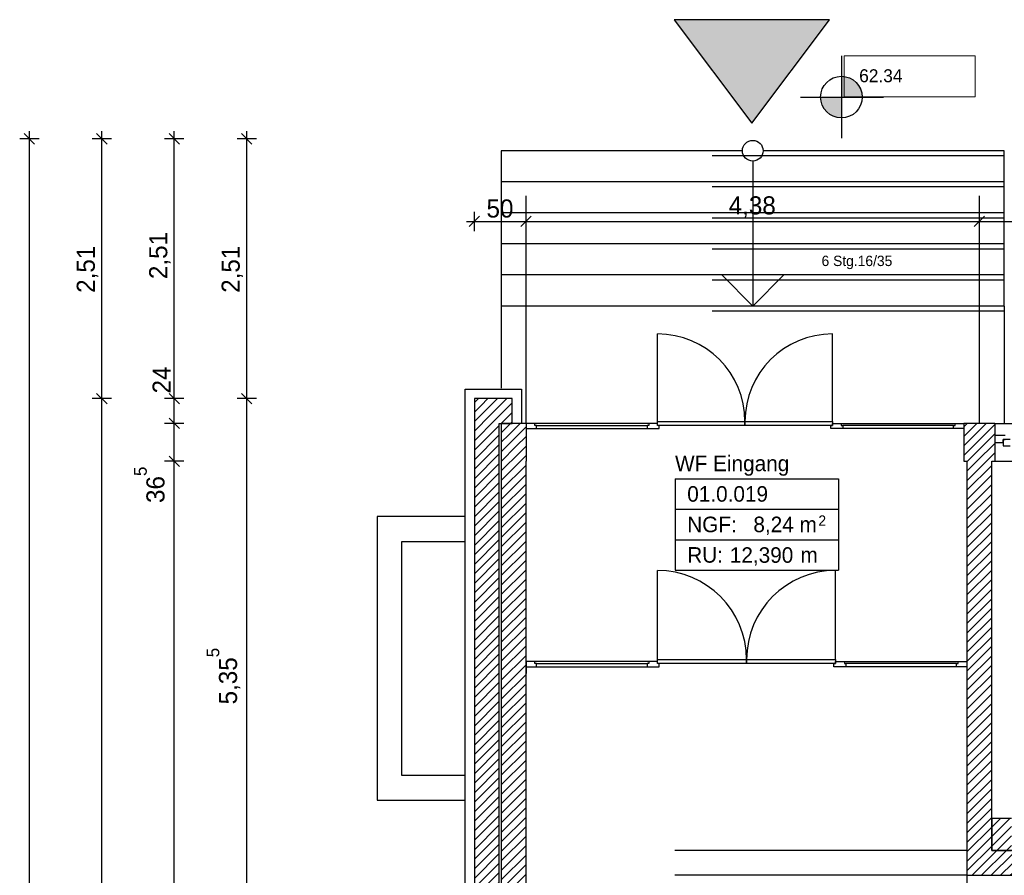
# Model space of a CAD drawing. Extents: x -28.8 to 50.4, y -5.6 to 85.1.
# Tile 11 of 29: x -4.4 to 5.1, y 37.3 to 45.5. Entities that reach past the tile are written whole.
import ezdxf

# ---------------------------------------------------------------- set-up
doc = ezdxf.new("R2010")
doc.units = 0
doc.header["$MEASUREMENT"] = 0
for name, pattern in [('Strichlinie', [0.005644, 0.002822, -0.002822]), ('Strichpunktlinie', [0.006703, 0.003528, -0.001764, 0, -0.001411]), ('Wipeout_Contour', [1, 0, -1])]:
    doc.linetypes.add(name, pattern=pattern)
for name, color, linetype in [('0._EG_2_0', 7, 'Continuous'), ('0._EG_2_P_BM_AUSSEN', 7, 'Continuous'), ('0._EG_2_P_ZE_ACHSEN', 7, 'Continuous'), ('0._EG_2_P_ZE_SYMBOL', 7, 'Continuous'), ('0._EG_2_P_ZE_TEXT', 7, 'Continuous'), ('0._EG_2_R_NT_HIDDEN', 7, 'Continuous'), ('0._EG_2_R_NT_INNENWAND', 7, 'Continuous'), ('0._EG_2_R_NT_TREPPE', 7, 'Continuous'), ('0._EG_2_R_TR_AUSSENWAND', 7, 'Continuous'), ('0._EG_2_R_TR_INNENWAND', 7, 'Continuous'), ('0._EG_2_R_TR_UNTERZUG', 7, 'Continuous'), ('0._EG_2_Räume', 7, 'Continuous')]:
    doc.layers.add(name, color=color, linetype=linetype)
doc.styles.add('ERSTELLTER_STIL_1', font='txt')
doc.styles.add('ERSTELLTER_STIL_2', font='txt')
pattern_1 = [(45, (0, 0), (-0.04596194, 0.04596194), [])]

msp = doc.modelspace()

# ---------------------------------------------------------------- hatches: boundary and pattern name
at = {"layer": '0._EG_2_P_ZE_SYMBOL', "linetype": 'Continuous', "ltscale": 1000}
for points in [[(1.9313, 45.526), (3.4313, 45.526), (2.6813, 44.526)], [(3.7489, 44.7783, 0.414214), (3.548, 44.9792), (3.548, 44.7783)], [(3.548, 44.5774), (3.548, 44.7783), (3.3472, 44.7783, 0.414214)]]:
    msp.add_hatch(color=256, dxfattribs=at).paths.add_polyline_path(points, flags=0)
at = {"layer": '0._EG_2_R_NT_INNENWAND', "linetype": 'Continuous', "ltscale": 1000}
h = msp.add_hatch(dxfattribs=at)
h.set_pattern_fill('MW_Kalksandstein_0002', color=256, style=0, pattern_type=2)
h.set_pattern_definition(pattern_1)
h.paths.add_polyline_path([(5.1913, 37.5), (5.1913, 37.81), (5.0013, 37.81), (5.0013, 37.5)], flags=0)
at = {"layer": '0._EG_2_R_TR_AUSSENWAND', "linetype": 'Continuous', "ltscale": 1000}
h = msp.add_hatch(dxfattribs=at)
h.set_pattern_fill('MW_Kalksandstein_0002', color=256, style=0, pattern_type=2)
h.set_pattern_definition(pattern_1)
h.paths.add_polyline_path([(0.0013, 41.865), (0.0013, 36.51), (0.1163, 36.51), (0.1863, 36.51), (0.2413, 36.51), (0.2413, 41.625)], flags=0)
h = msp.add_hatch(dxfattribs=at)
h.set_pattern_fill('MW_Kalksandstein_0002', color=256, style=0, pattern_type=2)
h.set_pattern_definition(pattern_1)
h.paths.add_polyline_path([(0.2413, 41.625), (0.3663, 41.625), (0.3663, 41.865), (0.0013, 41.865)], flags=0)
h = msp.add_hatch(dxfattribs=at)
h.set_pattern_fill('MW_Kalksandstein_0002', color=256, style=0, pattern_type=2)
h.set_pattern_definition(pattern_1)
h.paths.add_polyline_path([(0.2613, 41.625), (0.5013, 41.26), (0.5013, 41.575), (0.5013, 41.625)], flags=0)
h = msp.add_hatch(dxfattribs=at)
h.set_pattern_fill('MW_Kalksandstein_0002', color=256, style=0, pattern_type=2)
h.set_pattern_definition(pattern_1)
h.paths.add_polyline_path([(4.7313, 41.575), (4.7313, 41.26), (5.03, 41.26), (5.03, 41.44), (5.03, 41.51), (5.03, 41.625), (4.7313, 41.625)], flags=0)
at = {"layer": '0._EG_2_R_TR_INNENWAND', "linetype": 'Continuous', "ltscale": 1000}
h = msp.add_hatch(dxfattribs=at)
h.set_pattern_fill('MW_Kalksandstein_0002', color=256, style=0, pattern_type=2)
h.set_pattern_definition(pattern_1)
h.paths.add_polyline_path([(4.7613, 41.26), (4.7613, 37.26), (5.0013, 37.5), (5.0013, 41.26)], flags=0)
h = msp.add_hatch(dxfattribs=at)
h.set_pattern_fill('MW_Kalksandstein_0002', color=256, style=0, pattern_type=2)
h.set_pattern_definition(pattern_1)
h.paths.add_polyline_path([(5.0013, 37.5), (4.7613, 37.26), (5.2, 37.26), (5.2, 37.5)], flags=0)

# ---------------------------------------------------------------- linework, layer by layer
at = {"layer": '0._EG_2_0', "linetype": 'Continuous', "ltscale": 1000}
for p, q in [((0.5013, 41.625), (0.5013, 41.575)), ((4.7313, 41.625), (4.7313, 41.575)), ((5.03, 41.625), (5.03, 41.51)), ((0.5013, 41.575), (0.5013, 41.26)), ((4.7313, 41.575), (4.7313, 41.26)), ((5.03, 41.51), (5.03, 41.44)), ((5.03, 41.44), (5.03, 41.26)), ((0.5013, 39.325), (0.5013, 39.275)), ((4.7613, 39.325), (4.7613, 39.275)), ((0.5013, 39.275), (0.5013, 39.21)), ((4.7613, 39.275), (4.7613, 39.21))]:
    msp.add_line(p, q, dxfattribs=at)
at = {"layer": '0._EG_2_P_BM_AUSSEN', "linetype": 'Continuous', "ltscale": 1000}
for p, q in [((-4.2987, 44.375), (-4.2987, 44.45)), ((-3.5987, 44.375), (-3.5987, 44.45)), ((-2.8987, 44.375), (-2.8987, 44.45)), ((-2.1987, 44.375), (-2.1987, 44.45)), ((-4.2049, 44.375), (-4.3924, 44.375)), ((-4.2487, 44.325), (-4.3487, 44.425)), ((-4.2987, 0), (-4.2987, 44.375)), ((-3.5049, 44.375), (-3.6924, 44.375)), ((-3.5487, 44.325), (-3.6487, 44.425)), ((-3.5987, 41.865), (-3.5987, 44.375)), ((-2.8049, 44.375), (-2.9924, 44.375)), ((-2.8487, 44.325), (-2.9487, 44.425)), ((-2.8987, 41.865), (-2.8987, 44.375)), ((-2.1049, 44.375), (-2.2924, 44.375)), ((-2.1487, 44.325), (-2.2487, 44.425)), ((-2.1987, 41.865), (-2.1987, 44.375)), ((-0.0737, 43.5772), (0.0013, 43.5772)), ((0.0513, 43.6272), (-0.0487, 43.5272)), ((0.0013, 43.4834), (0.0013, 43.6709)), ((0.0013, 43.5772), (0.5013, 43.5772)), ((0.5513, 43.6272), (0.4513, 43.5272)), ((0.5013, 43.4834), (0.5013, 43.6709)), ((0.5013, 43.5772), (4.8813, 43.5772)), ((4.9313, 43.6272), (4.8313, 43.5272)), ((4.8813, 43.4834), (4.8813, 43.6709)), ((4.8813, 43.5772), (9.3813, 43.5772)), ((-3.5049, 41.865), (-3.6924, 41.865)), ((-3.6487, 41.915), (-3.5487, 41.815)), ((-3.5987, 26.98), (-3.5987, 41.865)), ((-2.8049, 41.865), (-2.9924, 41.865)), ((-2.9487, 41.915), (-2.8487, 41.815)), ((-2.8987, 41.625), (-2.8987, 41.865)), ((-2.1049, 41.865), (-2.2924, 41.865)), ((-2.2487, 41.915), (-2.1487, 41.815)), ((-2.1987, 36.51), (-2.1987, 41.865)), ((-2.9487, 41.675), (-2.8487, 41.575)), ((-2.8049, 41.625), (-2.9924, 41.625)), ((-2.8987, 41.26), (-2.8987, 41.625)), ((-2.9487, 41.31), (-2.8487, 41.21)), ((-2.8049, 41.26), (-2.9924, 41.26)), ((-2.8987, 31.5), (-2.8987, 41.26))]:
    msp.add_line(p, q, dxfattribs=at)
at = {"layer": '0._EG_2_P_ZE_ACHSEN', "linetype": 'Strichpunktlinie', "ltscale": 1000}
msp.add_line((4.8813, 41.625), (4.8813, 43.8233), dxfattribs=at)
at = {"layer": '0._EG_2_P_ZE_SYMBOL', "linetype": 'Continuous', "ltscale": 1000}
for p, q in [((1.9313, 45.526), (2.6813, 44.526)), ((3.4313, 45.526), (1.9313, 45.526)), ((2.6813, 44.526), (3.4313, 45.526)), ((3.548, 45.1777), (3.548, 44.3816)), ((3.1536, 44.7783), (3.9532, 44.7783))]:
    msp.add_line(p, q, dxfattribs=at)
at = {"layer": '0._EG_2_P_ZE_SYMBOL', "color": 255, "linetype": 'Continuous', "lineweight": 18, "ltscale": 1000}
for p, q in [((4.8418, 45.1758), (3.5732, 45.1758)), ((3.5732, 45.1758), (3.5732, 44.7794)), ((4.8418, 44.7794), (4.8418, 45.1758)), ((3.548, 44.9792), (3.548, 44.7783)), ((3.548, 44.7783), (3.3472, 44.7783)), ((3.548, 44.7783), (3.7489, 44.7783)), ((3.548, 44.5774), (3.548, 44.7783)), ((3.5732, 44.7794), (4.8418, 44.7794))]:
    msp.add_line(p, q, dxfattribs=at)
at = {"layer": '0._EG_2_P_ZE_SYMBOL', "linetype": 'Continuous', "ltscale": 1000}
msp.add_circle((3.548, 44.7783), 0.2009, dxfattribs=at)
at = {"layer": '0._EG_2_P_ZE_SYMBOL', "color": 255, "linetype": 'Continuous', "lineweight": 18, "ltscale": 1000}
for start, end in [(0, 90), (180, 270)]:
    msp.add_arc((3.548, 44.7783), 0.2009, start, end, dxfattribs=at)
at = {"layer": '0._EG_2_R_NT_HIDDEN', "linetype": 'Continuous', "ltscale": 1000}
for p, q in [((-0.0987, 40.725), (-0.9387, 40.725)), ((-0.9387, 40.725), (-0.9387, 37.985)), ((-0.6987, 38.225), (-0.6987, 40.485)), ((-0.6987, 40.485), (-0.0987, 40.485)), ((-0.0987, 38.225), (-0.6987, 38.225)), ((-0.9387, 37.985), (-0.0987, 37.985))]:
    msp.add_line(p, q, dxfattribs=at)
at = {"layer": '0._EG_2_R_NT_INNENWAND', "linetype": 'Continuous', "ltscale": 1000}
for p, q in [((5.1913, 37.81), (5.0013, 37.81)), ((5.0013, 37.81), (5.0013, 37.5)), ((5.0013, 37.5), (5.1913, 37.5))]:
    msp.add_line(p, q, dxfattribs=at)
at = {"layer": '0._EG_2_R_NT_TREPPE', "linetype": 'Continuous', "ltscale": 1000}
for p, q in [((0.2613, 44.26), (0.2613, 41.965)), ((2.5913, 44.26), (0.2613, 44.26)), ((5.1213, 44.26), (2.7913, 44.26)), ((5.1213, 42.76), (5.1213, 44.26)), ((2.6913, 44.16), (2.6913, 42.76)), ((5.1213, 43.96), (0.2613, 43.96)), ((5.1213, 43.66), (0.2613, 43.66)), ((5.1213, 43.36), (0.2613, 43.36)), ((5.1213, 43.06), (0.2613, 43.06)), ((2.6913, 42.76), (2.3913, 43.06)), ((2.6913, 42.76), (2.9913, 43.06)), ((5.1213, 42.76), (0.2613, 42.76)), ((5.1213, 42.76), (5.1213, 41.625))]:
    msp.add_line(p, q, dxfattribs=at)
at = {"layer": '0._EG_2_R_NT_TREPPE', "linetype": 'Strichlinie', "ltscale": 1000}
for p, q in [((5.1213, 44.21), (0.2613, 44.21)), ((5.1213, 43.91), (0.2613, 43.91)), ((5.1213, 43.61), (0.2613, 43.61)), ((5.1213, 43.31), (0.2613, 43.31)), ((5.1213, 43.01), (0.2613, 43.01)), ((5.1213, 42.71), (0.2613, 42.71))]:
    msp.add_line(p, q, dxfattribs=at)
at = {"layer": '0._EG_2_R_NT_TREPPE', "linetype": 'Continuous', "ltscale": 1000}
msp.add_circle((2.6913, 44.26), 0.1, dxfattribs=at)
at = {"layer": '0._EG_2_R_TR_AUSSENWAND', "linetype": 'Continuous', "ltscale": 1000}
for p, q in [((-0.0887, 41.955), (0.4563, 41.955)), ((-0.0887, 36.42), (-0.0887, 41.955)), ((0.0013, 41.865), (0.0013, 36.51)), ((0.3663, 41.865), (0.0013, 41.865)), ((0.3663, 41.625), (0.3663, 41.865)), ((0.2413, 36.51), (0.2413, 41.625)), ((0.2413, 41.625), (0.3663, 41.625)), ((0.5013, 41.625), (0.2613, 41.625)), ((0.2613, 41.625), (0.2613, 36.51)), ((5.03, 41.625), (4.7313, 41.625)), ((5.03, 41.625), (9.23, 41.625)), ((0.5013, 36.51), (0.5013, 41.26)), ((4.7313, 41.26), (4.7613, 41.26)), ((5.0013, 41.26), (5.03, 41.26)), ((5.03, 41.26), (9.23, 41.26))]:
    msp.add_line(p, q, dxfattribs=at)
at = {"layer": '0._EG_2_R_TR_INNENWAND', "linetype": 'Continuous', "ltscale": 1000}
for p, q in [((4.7613, 41.26), (4.7613, 39.325)), ((5.0013, 37.5), (5.0013, 41.26)), ((4.7613, 39.21), (4.7613, 37.26)), ((5.2, 37.5), (5.0013, 37.5)), ((4.7613, 37.26), (5.2, 37.26))]:
    msp.add_line(p, q, dxfattribs=at)
at = {"layer": '0._EG_2_R_TR_UNTERZUG', "linetype": 'Strichlinie', "ltscale": 1000}
for p, q in [((4.7613, 37.5), (0.5013, 37.5)), ((4.7613, 37.26), (0.5013, 37.26)), ((4.7613, 37.26), (4.7613, 33.705))]:
    msp.add_line(p, q, dxfattribs=at)
at = {"layer": '0._EG_2_Räume', "linetype": 'Continuous', "ltscale": 1000}
for p, q in [((1.9403, 41.0907), (1.9403, 40.2068)), ((1.9403, 41.0907), (3.5191, 41.0907)), ((3.5191, 41.0907), (3.5191, 40.2068)), ((1.9403, 40.7961), (3.5191, 40.7961)), ((1.9403, 40.5014), (3.5191, 40.5014)), ((1.9403, 40.2068), (3.5191, 40.2068))]:
    msp.add_line(p, q, dxfattribs=at)

# ---------------------------------------------------------------- texts
at = {"layer": '0._EG_2_P_BM_AUSSEN', "linetype": 'Continuous', "char_height": 0.175, "attachment_point": 7, "style": 'ERSTELLTER_STIL_2'}
for s, insert in [('{50}', (0.1185, 43.6122)), ('{4,38}', (2.4585, 43.6122))]:
    msp.add_mtext(s, dxfattribs=dict(at, insert=insert))
at = {"layer": '0._EG_2_P_BM_AUSSEN', "linetype": 'Continuous', "char_height": 0.175, "attachment_point": 7, "rotation": 90, "style": 'ERSTELLTER_STIL_2'}
for s, insert in [('{2,51}', (-2.9337, 43.02)), ('{2,51}', (-3.6337, 42.8872)), ('{2,51}', (-2.2337, 42.8872)), ('{24}', (-2.9337, 41.915)), ('{36\\A1{\\H0.7x;\\S5^  ;}}', (-2.9907, 40.8568)), ('{5,35\\A1{\\H0.7x;\\S5^  ;}}', (-2.2597, 38.9109))]:
    msp.add_mtext(s, dxfattribs=dict(at, insert=insert))
at = {"layer": '0._EG_2_P_ZE_SYMBOL', "linetype": 'Continuous', "insert": (3.6732, 45.0472), "char_height": 0.125, "attachment_point": 1, "style": 'ERSTELLTER_STIL_1'}
msp.add_mtext('{ 62.34}', dxfattribs=at)
at = {"layer": '0._EG_2_P_ZE_TEXT', "linetype": 'Continuous', "insert": (3.356, 43.2459), "char_height": 0.1, "attachment_point": 1, "style": 'ERSTELLTER_STIL_1'}
msp.add_mtext('{6 Stg.16/35}', dxfattribs=at)
at = {"layer": '0._EG_2_Räume', "linetype": 'Continuous'}
for s, insert, char_height, attachment_point, style in [('{WF Eingang}', (1.9403, 41.3143), 0.15, 1, 'ERSTELLTER_STIL_1'), ('{01.0.019 }', (2.0582, 41.0196), 0.15, 1, 'ERSTELLTER_STIL_2'), ('{NGF: }', (2.0582, 40.725), 0.15, 1, 'ERSTELLTER_STIL_2'), ('{8,24 m}', (2.6973, 40.725), 0.15, 1, 'ERSTELLTER_STIL_2'), ('{2}', (3.3254, 40.7364), 0.1, 1, 'ERSTELLTER_STIL_2'), ('{12,390}', (2.4696, 40.2512), 0.15, 7, 'ERSTELLTER_STIL_2'), ('{RU: }', (2.0582, 40.4303), 0.15, 1, 'ERSTELLTER_STIL_2'), ('{ m}', (3.0964, 40.4303), 0.15, 1, 'ERSTELLTER_STIL_2')]:
    msp.add_mtext(s, dxfattribs=dict(at, insert=insert, char_height=char_height, attachment_point=attachment_point, style=style))

# ---------------------------------------------------------------- wipeouts: each hides what was drawn before it
at = {"color": 254, "linetype": 'Wipeout_Contour', "lineweight": 0, "ltscale": 314.977843}
msp.add_wipeout([(0.5863, 39.305), (0.6013, 39.305), (0.6013, 39.275), (1.6713, 39.275), (1.6713, 39.305), (1.6863, 39.305), (1.6863, 39.325), (0.5863, 39.325)], dxfattribs=at).dxf.layer = '0._EG_2_R_NT_INNENWAND'
at = {"color": 254, "linetype": 'Wipeout_Contour', "lineweight": 0, "ltscale": 316.576083}
msp.add_wipeout([(4.6763, 39.305), (4.6613, 39.305), (4.6613, 39.275), (3.5913, 39.275), (3.5913, 39.305), (3.5763, 39.305), (3.5763, 39.325), (4.6763, 39.325)], dxfattribs=at).dxf.layer = '0._EG_2_R_NT_INNENWAND'
at = {"color": 254, "linetype": 'Wipeout_Contour', "lineweight": 0, "ltscale": 333.369174}
msp.add_wipeout([(0.5863, 41.605), (0.6013, 41.605), (0.6013, 41.575), (1.6713, 41.575), (1.6713, 41.605), (1.6863, 41.605), (1.6863, 41.625), (0.5863, 41.625)], dxfattribs=at).dxf.layer = '0._EG_2_R_TR_AUSSENWAND'
at = {"color": 254, "linetype": 'Wipeout_Contour', "lineweight": 0, "ltscale": 334.85588}
msp.add_wipeout([(4.6463, 41.605), (4.6313, 41.605), (4.6313, 41.575), (3.5613, 41.575), (3.5613, 41.605), (3.5463, 41.605), (3.5463, 41.625), (4.6463, 41.625)], dxfattribs=at).dxf.layer = '0._EG_2_R_TR_AUSSENWAND'

# ---------------------------------------------------------------- next in the draw order: wipeouts: each hides what was drawn before it
at = {"color": 254, "linetype": 'Wipeout_Contour', "lineweight": 0, "ltscale": 315.141201}
msp.add_wipeout([(1.6863, 39.305), (1.6713, 39.305), (1.6713, 39.275), (1.7863, 39.275), (1.7863, 39.305), (1.7713, 39.305), (1.7713, 39.325), (1.6863, 39.325)], dxfattribs=at).dxf.layer = '0._EG_2_R_NT_INNENWAND'
at = {"color": 254, "linetype": 'Wipeout_Contour', "lineweight": 0, "ltscale": 316.104752}
msp.add_wipeout([(3.5763, 39.305), (3.5913, 39.305), (3.5913, 39.275), (3.4763, 39.275), (3.4763, 39.305), (3.4913, 39.305), (3.4913, 39.325), (3.5763, 39.325)], dxfattribs=at).dxf.layer = '0._EG_2_R_NT_INNENWAND'
at = {"color": 254, "linetype": 'Wipeout_Contour', "lineweight": 0, "ltscale": 237.787157}
msp.add_wipeout([(4.7613, 39.275), (4.6613, 39.275), (4.6613, 39.305), (4.6763, 39.305), (4.6763, 39.325), (4.7613, 39.325)], dxfattribs=at).dxf.layer = '0._EG_2_R_NT_INNENWAND'
at = {"color": 254, "linetype": 'Wipeout_Contour', "lineweight": 0, "ltscale": 249.837736}
msp.add_wipeout([(0.5013, 41.575), (0.6013, 41.575), (0.6013, 41.605), (0.5863, 41.605), (0.5863, 41.625), (0.5013, 41.625)], dxfattribs=at).dxf.layer = '0._EG_2_R_TR_AUSSENWAND'
at = {"color": 254, "linetype": 'Wipeout_Contour', "lineweight": 0, "ltscale": 333.523489}
msp.add_wipeout([(1.6863, 41.605), (1.6713, 41.605), (1.6713, 41.575), (1.7863, 41.575), (1.7863, 41.605), (1.7713, 41.605), (1.7713, 41.625), (1.6863, 41.625)], dxfattribs=at).dxf.layer = '0._EG_2_R_TR_AUSSENWAND'
at = {"color": 254, "linetype": 'Wipeout_Contour', "lineweight": 0, "ltscale": 334.413854}
msp.add_wipeout([(3.5463, 41.605), (3.5613, 41.605), (3.5613, 41.575), (3.4463, 41.575), (3.4463, 41.605), (3.4613, 41.605), (3.4613, 41.625), (3.5463, 41.625)], dxfattribs=at).dxf.layer = '0._EG_2_R_TR_AUSSENWAND'
at = {"color": 254, "linetype": 'Wipeout_Contour', "lineweight": 0, "ltscale": 251.469012}
msp.add_wipeout([(4.7313, 41.575), (4.6313, 41.575), (4.6313, 41.605), (4.6463, 41.605), (4.6463, 41.625), (4.7313, 41.625)], dxfattribs=at).dxf.layer = '0._EG_2_R_TR_AUSSENWAND'
at = {"color": 254, "linetype": 'Wipeout_Contour', "lineweight": 0, "ltscale": 250.505412}
msp.add_wipeout([(5.03, 41.44), (5.11, 41.44), (5.11, 41.47), (5.13, 41.47), (5.13, 41.51), (5.03, 41.51)], dxfattribs=at).dxf.layer = '0._EG_2_R_TR_AUSSENWAND'

# ---------------------------------------------------------------- next in the draw order: hatches: boundary and pattern name
at = {"layer": '0._EG_2_R_TR_AUSSENWAND', "linetype": 'Continuous', "ltscale": 1000}
h = msp.add_hatch(dxfattribs=at)
h.set_pattern_fill('MW_Kalksandstein_0002', color=256, style=0, pattern_type=2)
h.set_pattern_definition(pattern_1)
h.paths.add_polyline_path([(0.5013, 41.26), (0.2613, 41.625), (0.2613, 36.51), (0.5013, 36.51)], flags=0)

# ---------------------------------------------------------------- next in the draw order: linework, layer by layer
at = {"layer": '0._EG_2_P_ZE_ACHSEN', "linetype": 'Strichpunktlinie', "ltscale": 1000}
msp.add_line((0.5013, 41.625), (0.5013, 43.8233), dxfattribs=at)
at = {"layer": '0._EG_2_R_NT_INNENWAND', "linetype": 'Continuous', "ltscale": 1000}
for p, q in [((1.6863, 39.305), (1.6713, 39.305)), ((1.6713, 39.305), (1.6713, 39.275)), ((1.6863, 39.325), (1.6863, 39.305)), ((3.5763, 39.325), (4.6763, 39.325)), ((3.5763, 39.325), (3.5763, 39.305)), ((3.5763, 39.305), (3.5913, 39.305)), ((3.5913, 39.305), (3.5913, 39.275)), ((4.6613, 39.305), (3.5913, 39.305)), ((4.6613, 39.275), (4.6613, 39.305)), ((4.6613, 39.305), (4.6763, 39.305)), ((4.6763, 39.305), (4.6763, 39.325)), ((4.6763, 39.325), (4.7613, 39.325)), ((4.7613, 39.325), (4.7613, 39.275)), ((4.7613, 39.325), (4.7613, 39.275)), ((4.6613, 39.275), (3.5913, 39.275)), ((4.7613, 39.275), (4.6613, 39.275))]:
    msp.add_line(p, q, dxfattribs=at)
at = {"layer": '0._EG_2_R_TR_AUSSENWAND', "linetype": 'Continuous', "ltscale": 1000}
for p, q in [((0.4563, 41.955), (0.4563, 41.625)), ((0.5863, 41.625), (0.5013, 41.625)), ((0.5013, 41.625), (0.5013, 41.575)), ((0.5013, 41.625), (0.5013, 41.575)), ((1.6863, 41.625), (0.5863, 41.625)), ((0.5863, 41.605), (0.5863, 41.625)), ((0.6013, 41.605), (0.5863, 41.605)), ((0.6013, 41.575), (0.6013, 41.605)), ((0.6013, 41.605), (1.6713, 41.605)), ((1.6863, 41.605), (1.6713, 41.605)), ((1.6713, 41.605), (1.6713, 41.575)), ((1.6863, 41.625), (1.6863, 41.605)), ((3.5463, 41.625), (4.6463, 41.625)), ((3.5463, 41.625), (3.5463, 41.605)), ((3.5463, 41.605), (3.5613, 41.605)), ((3.5613, 41.605), (3.5613, 41.575)), ((4.6313, 41.605), (3.5613, 41.605)), ((4.6313, 41.575), (4.6313, 41.605)), ((4.6313, 41.605), (4.6463, 41.605)), ((4.6463, 41.605), (4.6463, 41.625)), ((4.6463, 41.625), (4.7313, 41.625)), ((4.7313, 41.625), (4.7313, 41.575)), ((4.7313, 41.625), (4.7313, 41.575)), ((0.5013, 41.575), (0.6013, 41.575)), ((0.6013, 41.575), (1.6713, 41.575)), ((4.6313, 41.575), (3.5613, 41.575)), ((4.7313, 41.575), (4.6313, 41.575)), ((5.03, 41.51), (5.03, 41.44))]:
    msp.add_line(p, q, dxfattribs=at)

# ---------------------------------------------------------------- next in the draw order: wipeouts: each hides what was drawn before it
at = {"color": 254, "linetype": 'Wipeout_Contour', "lineweight": 0, "ltscale": 157.799665}
msp.add_wipeout([(3.4913, 39.345), (3.4913, 39.305), (2.6313, 39.305), (2.6313, 39.345)], dxfattribs=at).dxf.layer = '0._EG_2_R_NT_INNENWAND'
at = {"color": 254, "linetype": 'Wipeout_Contour', "lineweight": 0, "ltscale": 166.965133}
msp.add_wipeout([(3.4613, 41.645), (3.4613, 41.605), (2.6163, 41.605), (2.6163, 41.645)], dxfattribs=at).dxf.layer = '0._EG_2_R_TR_AUSSENWAND'
at = {"color": 254, "linetype": 'Wipeout_Contour', "lineweight": 0, "ltscale": 167.044326}
msp.add_wipeout([(5.11, 41.47), (5.11, 41.41), (5.18, 41.41), (5.18, 41.47)], dxfattribs=at).dxf.layer = '0._EG_2_R_TR_AUSSENWAND'

# ---------------------------------------------------------------- next in the draw order: linework, layer by layer
at = {"layer": '0._EG_2_R_NT_INNENWAND', "linetype": 'Continuous', "ltscale": 1000}
for p, q in [((3.4913, 39.345), (3.4913, 40.205)), ((3.4763, 39.275), (3.4763, 39.305)), ((3.4763, 39.305), (3.4913, 39.305)), ((3.4913, 39.345), (3.4913, 39.305)), ((3.4913, 39.305), (3.4913, 39.325)), ((3.4913, 39.325), (3.5763, 39.325)), ((3.5913, 39.275), (3.4763, 39.275))]:
    msp.add_line(p, q, dxfattribs=at)
at = {"layer": '0._EG_2_R_TR_AUSSENWAND', "linetype": 'Continuous', "ltscale": 1000}
for p, q in [((3.4613, 41.645), (3.4613, 42.49)), ((3.4463, 41.575), (3.4463, 41.605)), ((3.4463, 41.605), (3.4613, 41.605)), ((3.4613, 41.645), (3.4613, 41.605)), ((3.4613, 41.605), (3.4613, 41.625)), ((3.4613, 41.625), (3.5463, 41.625)), ((3.5613, 41.575), (3.4463, 41.575)), ((5.13, 41.51), (5.03, 41.51)), ((5.03, 41.44), (5.11, 41.44)), ((5.11, 41.44), (5.11, 41.47)), ((5.11, 41.47), (5.13, 41.47)), ((5.11, 41.47), (5.11, 41.41)), ((5.18, 41.47), (5.11, 41.47)), ((5.11, 41.41), (5.18, 41.41))]:
    msp.add_line(p, q, dxfattribs=at)

# ---------------------------------------------------------------- next in the draw order: wipeouts: each hides what was drawn before it
at = {"color": 254, "linetype": 'Wipeout_Contour', "lineweight": 0, "ltscale": 236.039356}
msp.add_wipeout([(0.5013, 39.275), (0.6013, 39.275), (0.6013, 39.305), (0.5863, 39.305), (0.5863, 39.325), (0.5013, 39.325)], dxfattribs=at).dxf.layer = '0._EG_2_R_NT_INNENWAND'
at = {"color": 254, "linetype": 'Wipeout_Contour', "lineweight": 0, "ltscale": 157.569584}
msp.add_wipeout([(2.6313, 39.345), (2.6313, 39.305), (1.7713, 39.305), (1.7713, 39.345)], dxfattribs=at).dxf.layer = '0._EG_2_R_NT_INNENWAND'
at = {"color": 254, "linetype": 'Wipeout_Contour', "lineweight": 0, "ltscale": 166.752739}
msp.add_wipeout([(2.6163, 41.645), (2.6163, 41.605), (1.7713, 41.605), (1.7713, 41.645)], dxfattribs=at).dxf.layer = '0._EG_2_R_TR_AUSSENWAND'

# ---------------------------------------------------------------- next in the draw order: linework, layer by layer
at = {"layer": '0._EG_2_R_NT_INNENWAND', "linetype": 'Continuous', "ltscale": 1000}
for p, q in [((1.7713, 39.345), (1.7713, 40.205)), ((0.5863, 39.325), (0.5013, 39.325)), ((0.5013, 39.325), (0.5013, 39.275)), ((0.5013, 39.325), (0.5013, 39.275)), ((1.6863, 39.325), (0.5863, 39.325)), ((0.5863, 39.305), (0.5863, 39.325)), ((0.6013, 39.305), (0.5863, 39.305)), ((0.6013, 39.275), (0.6013, 39.305)), ((0.6013, 39.305), (1.6713, 39.305)), ((1.7713, 39.325), (1.6863, 39.325)), ((1.7713, 39.305), (1.7713, 39.345)), ((1.7713, 39.345), (2.6313, 39.345)), ((1.7713, 39.305), (1.7713, 39.325)), ((1.7863, 39.305), (1.7713, 39.305)), ((2.6313, 39.305), (1.7713, 39.305)), ((1.7863, 39.275), (1.7863, 39.305)), ((2.6313, 39.305), (2.6313, 39.345)), ((2.6313, 39.345), (3.4913, 39.345)), ((2.6313, 39.345), (2.6313, 39.305)), ((3.4913, 39.305), (2.6313, 39.305)), ((0.5013, 39.275), (0.6013, 39.275)), ((0.6013, 39.275), (1.6713, 39.275)), ((1.6713, 39.275), (1.7863, 39.275))]:
    msp.add_line(p, q, dxfattribs=at)
for centre, start, end in [((1.7713, 39.345), 0, 90), ((3.4913, 39.345), 90, 180)]:
    msp.add_arc(centre, 0.86, start, end, dxfattribs=at)
at = {"layer": '0._EG_2_R_TR_AUSSENWAND', "linetype": 'Continuous', "ltscale": 1000}
for p, q in [((1.7713, 41.645), (1.7713, 42.49)), ((1.7713, 41.625), (1.6863, 41.625)), ((1.7713, 41.605), (1.7713, 41.645)), ((1.7713, 41.645), (2.6163, 41.645)), ((1.7713, 41.605), (1.7713, 41.625)), ((1.7863, 41.605), (1.7713, 41.605)), ((2.6163, 41.605), (1.7713, 41.605)), ((1.7863, 41.575), (1.7863, 41.605)), ((2.6163, 41.605), (2.6163, 41.645)), ((2.6163, 41.645), (3.4613, 41.645)), ((2.6163, 41.645), (2.6163, 41.605)), ((3.4613, 41.605), (2.6163, 41.605)), ((1.6713, 41.575), (1.7863, 41.575))]:
    msp.add_line(p, q, dxfattribs=at)
for centre, start, end in [((1.7713, 41.645), 0, 90), ((3.4613, 41.645), 90, 180)]:
    msp.add_arc(centre, 0.845, start, end, dxfattribs=at)

doc.saveas('drawing.dxf')
